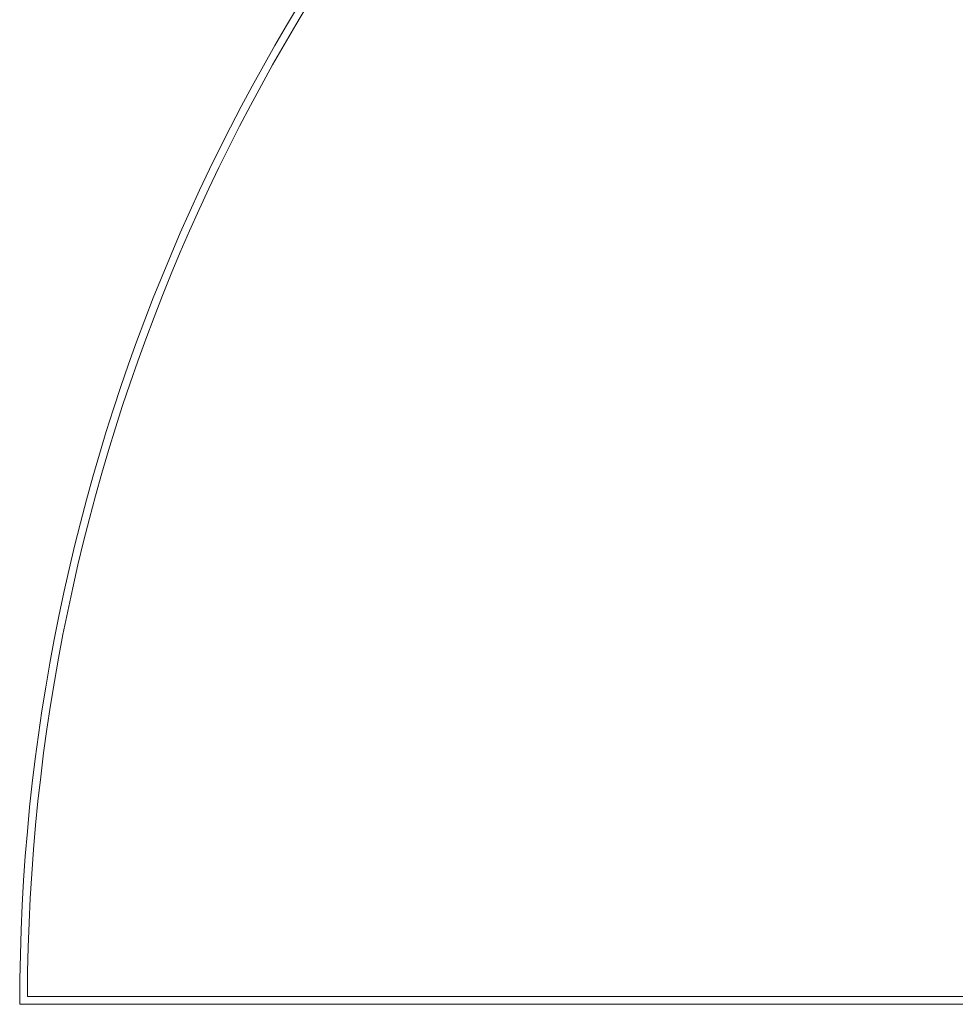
# Model space of a CAD drawing. Header units: inches. Extents: x -63 to 74, y -90 to 54.
# Tile 1 of 10: x 14 to 29, y 24 to 39. Entities that reach past the tile are written whole.
import ezdxf

# ---------------------------------------------------------------- set-up
doc = ezdxf.new("R2010")
doc.units = ezdxf.units.IN
doc.header["$MEASUREMENT"] = 0
doc.linetypes.add('SLD-Solid', pattern=[0])

msp = doc.modelspace()

# ---------------------------------------------------------------- linework, layer by layer
at = {"color": 7, "linetype": 'SLD-Solid', "lineweight": 15}
for p, q in [((14.611, 23.895), (73.874, 23.895)), ((14.611, 23.895), (73.874, 23.895)), ((14.493, 23.777), (73.993, 23.777))]:
    msp.add_line(p, q, dxfattribs=at)
for radius, start, end in [(29.75, 0, 180), (29.632, 0.2284, 179.7716), (29.632, 0.2284, 179.7716)]:
    msp.add_arc((44.243, 23.777), radius, start, end, dxfattribs=at)

doc.saveas('drawing.dxf')
